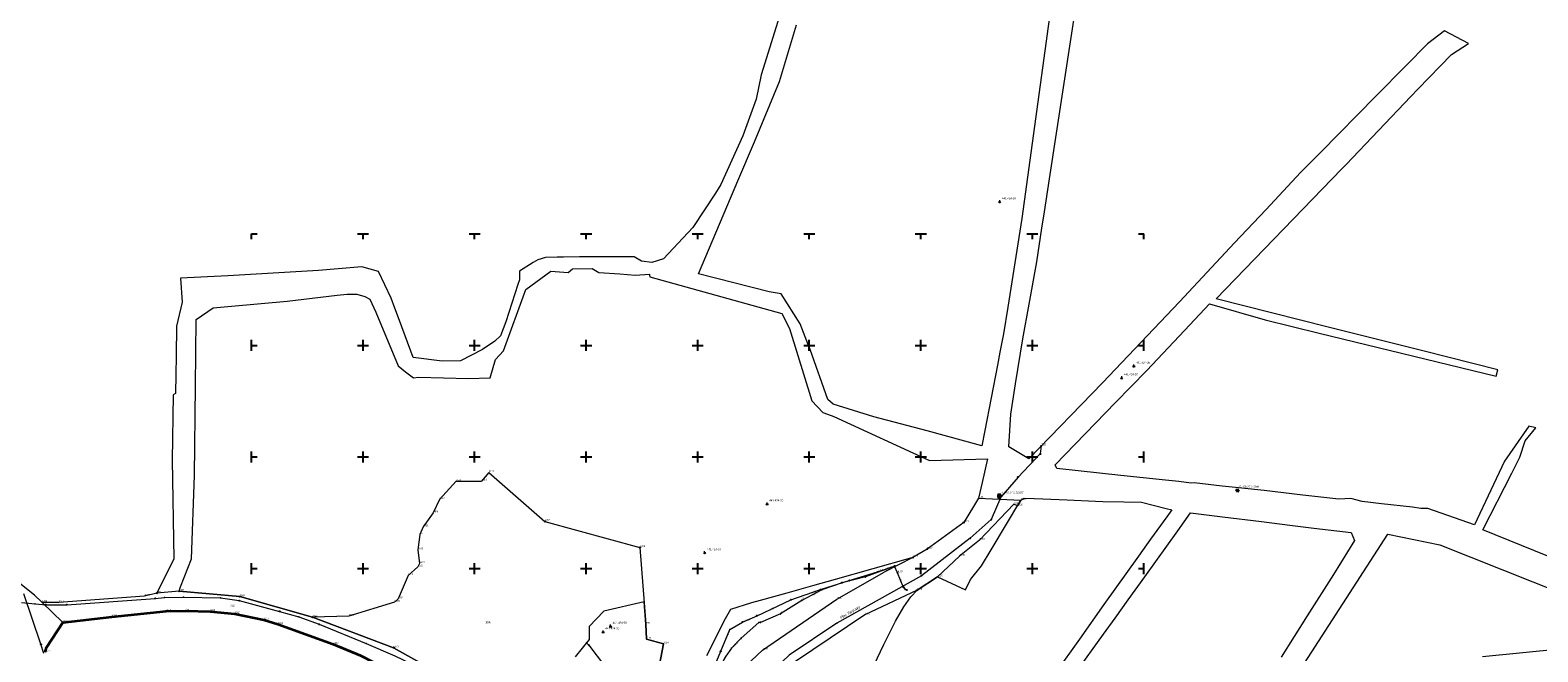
# Model space of a CAD drawing. Header units: metres. Extents: x 5551907 to 5556416, y 5709283 to 5712755.
# Tile 96 of 100: x 5554301 to 5554977, y 5710813 to 5711091. Entities that reach past the tile are written whole.
import ezdxf
from ezdxf.enums import TextEntityAlignment as Align

# ---------------------------------------------------------------- set-up
doc = ezdxf.new("R2010")
doc.units = ezdxf.units.M
doc.linetypes.add('219-500', pattern=[0])
doc.layers.get('0').update_dxf_attribs({"color": 2, "lineweight": 5})
doc.styles.get("Standard").update_dxf_attribs({"font": 'Working1250', "width": 0.75})
doc.linetypes.add('902-500', pattern='A,3.75,0,[1,ksztalty.shx,S=0.5,R=0,X=0,Y=0],3.75', length=7.5)

# ---------------------------------------------------------------- blocks, each defined once
blk = doc.blocks.new('203')
at = {"linetype": 'Continuous', "lineweight": 0}
h = blk.add_hatch(color=0, dxfattribs=at)
edge = h.paths.add_edge_path()
edge.add_arc((0, 0), 0.045, 0, 360)
blk = doc.blocks.new('202')
at = {"color": 0, "linetype": 'Continuous', "lineweight": 0}
blk.add_circle((0, 0), 0.25, dxfattribs=at)
blk = doc.blocks.new('PW01')
at = {"linetype": 'Continuous', "lineweight": 13}
h = blk.add_hatch(color=0, dxfattribs=at)
edge = h.paths.add_edge_path()
edge.add_arc((0, 0), 0.045, 0, 360)
blk = doc.blocks.new('PIKIETAW1891')
at = {"color": 0}
blk.add_circle((0, 0), 0.045, dxfattribs=at)
blk = doc.blocks.new('OSSP')
at = {"color": 0}
for p, q in [((-0.626, 0.625), (-0.626, -0.625)), ((-0.626, 0.625), (-0.626, -0.625)), ((0.624, 0.625), (-0.626, 0.625)), ((0.624, 0.625), (-0.626, 0.625)), ((0.3, 0), (-0.3, 0)), ((0.3, 0), (-0.3, 0)), ((0, -0.3), (0, 0.3)), ((0, -0.3), (0, 0.3)), ((0.624, -0.625), (0.624, 0.625)), ((0.624, -0.625), (0.624, 0.625)), ((-0.626, -0.625), (0.624, -0.625)), ((-0.626, -0.625), (0.624, -0.625))]:
    blk.add_line(p, q, dxfattribs=at)
blk = doc.blocks.new('131')
at = {"color": 0, "linetype": 'Continuous', "lineweight": 13}
blk.add_line((0, 0.375), (0, 0.875), dxfattribs=at)
blk.add_circle((0, 0), 0.375, dxfattribs=at)
blk = doc.blocks.new('OSSH')
at = {"color": 0}
for p, q in [((0, -0.721), (-0.624, 0.362)), ((0.626, 0.362), (-0.624, 0.362)), ((-0.25, 0), (0.25, 0)), ((0.626, 0.362), (0, -0.721)), ((0, -0.25), (0, 0.25))]:
    blk.add_line(p, q, dxfattribs=at)
blk = doc.blocks.new('RAMKA500K')
at = {"color": 0}
for p, q in [((0, 247.5), (0, 250)), ((0, 250), (2.5, 250)), ((47.5, 250), (52.5, 250)), ((50, 247.5), (50, 250)), ((97.5, 250), (102.5, 250)), ((100, 247.5), (100, 250)), ((147.5, 250), (152.5, 250)), ((150, 247.5), (150, 250)), ((197.5, 250), (202.5, 250)), ((200, 247.5), (200, 250)), ((247.5, 250), (252.5, 250)), ((250, 247.5), (250, 250)), ((297.5, 250), (302.5, 250)), ((300, 247.5), (300, 250)), ((347.5, 250), (352.5, 250)), ((350, 247.5), (350, 250)), ((397.5, 250), (400, 250)), ((400, 247.5), (400, 250)), ((0, 197.5), (0, 202.5)), ((0, 200), (2.5, 200)), ((47.5, 200), (52.5, 200)), ((50, 197.5), (50, 202.5)), ((97.5, 200), (102.5, 200)), ((100, 197.5), (100, 202.5)), ((147.5, 200), (152.5, 200)), ((150, 197.5), (150, 202.5)), ((197.5, 200), (202.5, 200)), ((200, 197.5), (200, 202.5)), ((247.5, 200), (252.5, 200)), ((250, 197.5), (250, 202.5)), ((297.5, 200), (302.5, 200)), ((300, 197.5), (300, 202.5)), ((347.5, 200), (352.5, 200)), ((350, 197.5), (350, 202.5)), ((397.5, 200), (400, 200)), ((400, 197.5), (400, 202.5)), ((0, 147.5), (0, 152.5)), ((0, 150), (2.5, 150)), ((47.5, 150), (52.5, 150)), ((50, 147.5), (50, 152.5)), ((97.5, 150), (102.5, 150)), ((100, 147.5), (100, 152.5)), ((147.5, 150), (152.5, 150)), ((150, 147.5), (150, 152.5)), ((197.5, 150), (202.5, 150)), ((200, 147.5), (200, 152.5)), ((247.5, 150), (252.5, 150)), ((250, 147.5), (250, 152.5)), ((297.5, 150), (302.5, 150)), ((300, 147.5), (300, 152.5)), ((347.5, 150), (352.5, 150)), ((350, 147.5), (350, 152.5)), ((397.5, 150), (400, 150)), ((400, 147.5), (400, 152.5)), ((0, 97.5), (0, 102.5)), ((50, 97.5), (50, 102.5)), ((100, 97.5), (100, 102.5)), ((150, 97.5), (150, 102.5)), ((200, 97.5), (200, 102.5)), ((250, 97.5), (250, 102.5)), ((300, 97.5), (300, 102.5)), ((350, 97.5), (350, 102.5)), ((400, 97.5), (400, 102.5)), ((0, 100), (2.5, 100)), ((47.5, 100), (52.5, 100)), ((97.5, 100), (102.5, 100)), ((147.5, 100), (152.5, 100)), ((197.5, 100), (202.5, 100)), ((247.5, 100), (252.5, 100)), ((297.5, 100), (302.5, 100)), ((347.5, 100), (352.5, 100)), ((397.5, 100), (400, 100)), ((0, 47.5), (0, 52.5)), ((0, 50), (2.5, 50)), ((47.5, 50), (52.5, 50)), ((50, 47.5), (50, 52.5)), ((97.5, 50), (102.5, 50)), ((100, 47.5), (100, 52.5)), ((147.5, 50), (152.5, 50)), ((150, 47.5), (150, 52.5)), ((197.5, 50), (202.5, 50)), ((200, 47.5), (200, 52.5)), ((247.5, 50), (252.5, 50)), ((250, 47.5), (250, 52.5)), ((297.5, 50), (302.5, 50)), ((300, 47.5), (300, 52.5)), ((347.5, 50), (352.5, 50)), ((350, 47.5), (350, 52.5)), ((397.5, 50), (400, 50)), ((400, 47.5), (400, 52.5)), ((0, 0), (0, 2.5)), ((0, 0), (2.5, 0)), ((47.5, 0), (52.5, 0)), ((50, 0), (50, 2.5)), ((97.5, 0), (102.5, 0)), ((100, 0), (100, 2.5)), ((147.5, 0), (152.5, 0)), ((150, 0), (150, 2.5)), ((197.5, 0), (202.5, 0)), ((200, 0), (200, 2.5)), ((247.5, 0), (252.5, 0)), ((250, 0), (250, 2.5)), ((297.5, 0), (302.5, 0)), ((300, 0), (300, 2.5)), ((347.5, 0), (352.5, 0)), ((350, 0), (350, 2.5)), ((397.5, 0), (400, 0)), ((400, 0), (400, 2.5))]:
    blk.add_line(p, q, dxfattribs=at)

msp = doc.modelspace()

# ---------------------------------------------------------------- linework, layer by layer
at = {"layer": '217-kontur klasyfikacyjny', "color": 3, "linetype": 'CONTINUOUS', "lineweight": 18, "flags": 128}
for points in [[(5554576.02, 5710835.12), (5554557.89, 5710830.95)], [(5554576.81, 5710825.11), (5554576.02, 5710835.12)], [(5554557.89, 5710830.95), (5554551.36, 5710824.11)], [(5554551.36, 5710824.11), (5554551.29, 5710818.31)], [(5554576.99, 5710818.34), (5554576.81, 5710825.11)], [(5554551.29, 5710818.31), (5554545.08, 5710810.47)], [(5554584.6, 5710816.32), (5554576.99, 5710818.34)], [(5554581.05, 5710797.53), (5554584.6, 5710816.32)]]:
    msp.add_lwpolyline(points, dxfattribs=at)
at = {"layer": '218-kontur użytku gruntowego', "color": 3, "linetype": 'CONTINUOUS', "lineweight": 18, "flags": 128}
for points in [[(5554640.68, 5711110.54), (5554630.81, 5711078.75)], [(5554757.68, 5711024.65), (5554770.81, 5711110.44)], [(5554758.09, 5711100.39), (5554745.3, 5711006.81)], [(5554639.81, 5711078.64), (5554644.21, 5711093.6)], [(5554927.09, 5711085.06), (5554917.41, 5711075.24)], [(5554934.68, 5711090.82), (5554927.09, 5711085.06)], [(5554945.52, 5711085.21), (5554934.68, 5711090.82)], [(5554937.86, 5711080.35), (5554945.52, 5711085.21)], [(5554630.81, 5711078.75), (5554628.48, 5711071.25)], [(5554636.71, 5711068.13), (5554639.81, 5711078.64)], [(5554922.79, 5711064.76), (5554937.86, 5711080.35)], [(5554628.48, 5711071.25), (5554626.13, 5711060.33)], [(5554917.41, 5711075.24), (5554904.06, 5711061.7)], [(5554625.51, 5711041.15), (5554636.71, 5711068.13)], [(5554919.69, 5711061.51), (5554922.79, 5711064.76)], [(5554626.13, 5711060.33), (5554620.17, 5711043.91)], [(5554904.06, 5711061.7), (5554879.14, 5711036.42)], [(5554890.63, 5711031.03), (5554919.69, 5711061.51)], [(5554620.17, 5711043.91), (5554610.38, 5711022.08)], [(5554617.92, 5711023.72), (5554625.51, 5711041.15)], [(5554875.58, 5711032.79), (5554872.63, 5711029.81)], [(5554879.14, 5711036.42), (5554875.58, 5711032.79)], [(5554888.61, 5711028.93), (5554890.63, 5711031.03)], [(5554600.3, 5710982), (5554617.92, 5711023.72)], [(5554755.39, 5711009.74), (5554757.68, 5711024.65)], [(5554832.36, 5710970.83), (5554888.61, 5711028.93)], [(5554870.37, 5711027.51), (5554854.57, 5711010.74)], [(5554872.63, 5711029.81), (5554870.37, 5711027.51)], [(5554608.02, 5711018.1), (5554597.78, 5711002.75)], [(5554610.38, 5711022.08), (5554608.02, 5711018.1)], [(5554854.57, 5711010.74), (5554840.57, 5710995.89)], [(5554745.3, 5711006.81), (5554738.97, 5710967.06)], [(5554754.22, 5711002.45), (5554755.39, 5711009.74)], [(5554597.78, 5711002.75), (5554584.71, 5710988.76)], [(5554751.99, 5710987.47), (5554754.22, 5711002.45)], [(5554546.95, 5710989.7), (5554539.85, 5710989.56)], [(5554571.49, 5710989.65), (5554546.95, 5710989.7)], [(5554840.57, 5710995.89), (5554815.91, 5710969.5)], [(5554430.08, 5710983.49), (5554389.47, 5710981.19)], [(5554449.53, 5710985.22), (5554430.08, 5710983.49)], [(5554456.94, 5710983.14), (5554449.53, 5710985.22)], [(5554462.63, 5710971.09), (5554456.94, 5710983.14)], [(5554520.06, 5710983.26), (5554520.05, 5710979.31)], [(5554526.3, 5710987.08), (5554520.06, 5710983.26)], [(5554522.96, 5710975), (5554534.18, 5710983.25)], [(5554528.34, 5710988.34), (5554526.3, 5710987.08)], [(5554531.75, 5710989.34), (5554528.34, 5710988.34)], [(5554536.96, 5710989.49), (5554531.75, 5710989.34)], [(5554534.18, 5710983.25), (5554542, 5710982.67)], [(5554539.85, 5710989.56), (5554536.96, 5710989.49)], [(5554542, 5710982.67), (5554543.81, 5710984.28)], [(5554543.81, 5710984.28), (5554552.65, 5710984.42)], [(5554552.65, 5710984.42), (5554555.73, 5710982.61)], [(5554574.76, 5710987.74), (5554571.49, 5710989.65)], [(5554579.45, 5710987.08), (5554574.76, 5710987.74)], [(5554584.71, 5710988.76), (5554579.45, 5710987.08)], [(5554748.6, 5710968.48), (5554751.99, 5710987.47)], [(5554389.47, 5710981.19), (5554368.14, 5710980.17)], [(5554368.14, 5710980.17), (5554368.93, 5710969.32)], [(5554519.38, 5710977.3), (5554513.98, 5710960.47)], [(5554520.05, 5710979.31), (5554519.38, 5710977.3)], [(5554555.73, 5710982.61), (5554565.14, 5710982.05)], [(5554565.14, 5710982.05), (5554572.01, 5710981.4)], [(5554572.01, 5710981.4), (5554578.36, 5710981.85)], [(5554578.36, 5710981.85), (5554578.43, 5710981.44)], [(5554578.43, 5710981.44), (5554578.55, 5710980.76)], [(5554578.55, 5710980.76), (5554637.71, 5710964.32)], [(5554632.01, 5710974.01), (5554600.3, 5710982)], [(5554391.1, 5710967.52), (5554415.99, 5710969.86)], [(5554415.99, 5710969.86), (5554438.47, 5710972.56)], [(5554438.47, 5710972.56), (5554442.88, 5710972.97)], [(5554442.88, 5710972.97), (5554447.15, 5710972.91)], [(5554447.15, 5710972.91), (5554450.78, 5710971.91)], [(5554450.78, 5710971.91), (5554453.06, 5710970.7)], [(5554453.06, 5710970.7), (5554455.76, 5710964.9)], [(5554464.27, 5710966.67), (5554462.63, 5710971.09)], [(5554512.99, 5710947.52), (5554522.96, 5710975)], [(5554637.42, 5710973.09), (5554632.01, 5710974.01)], [(5554645.99, 5710959.7), (5554637.42, 5710973.09)], [(5554815.91, 5710969.5), (5554781.43, 5710933.29)], [(5554882.55, 5710958.19), (5554832.36, 5710970.83)], [(5554368.93, 5710969.32), (5554366.38, 5710958.66)], [(5554375.26, 5710961.53), (5554382.88, 5710966.74)], [(5554382.88, 5710966.74), (5554391.1, 5710967.52)], [(5554455.76, 5710964.9), (5554465.67, 5710940.79)], [(5554466.31, 5710961.09), (5554464.27, 5710966.67)], [(5554637.71, 5710964.32), (5554641.12, 5710957.62)], [(5554738.97, 5710967.06), (5554737.04, 5710955.2)], [(5554745.67, 5710953), (5554748.6, 5710968.48)], [(5554820.52, 5710959.16), (5554829.38, 5710968.58)], [(5554829.38, 5710968.58), (5554854.31, 5710961.41)], [(5554366.38, 5710958.66), (5554366.22, 5710945.34)], [(5554374.93, 5710931.77), (5554375.26, 5710961.53)], [(5554472.43, 5710944.53), (5554466.31, 5710961.09)], [(5554513.98, 5710960.47), (5554511.63, 5710954.33)], [(5554641.12, 5710957.62), (5554651.09, 5710925.16)], [(5554649.67, 5710949.92), (5554645.99, 5710959.7)], [(5554801.36, 5710938.76), (5554820.52, 5710959.16)], [(5554854.31, 5710961.41), (5554878.5, 5710955.5)], [(5554924.94, 5710947.51), (5554882.55, 5710958.19)], [(5554509.03, 5710951.92), (5554503.54, 5710948.09)], [(5554511.63, 5710954.33), (5554509.03, 5710951.92)], [(5554650.35, 5710948.09), (5554649.67, 5710949.92)], [(5554737.04, 5710955.2), (5554735.45, 5710946.95)], [(5554742.46, 5710932.84), (5554745.67, 5710953)], [(5554878.5, 5710955.5), (5554957.81, 5710936.14)], [(5554366.22, 5710945.34), (5554366.06, 5710936.97)], [(5554485.5, 5710942.9), (5554472.43, 5710944.53)], [(5554493.75, 5710943.09), (5554485.5, 5710942.9)], [(5554503.54, 5710948.09), (5554493.75, 5710943.09)], [(5554507.05, 5710935.52), (5554509.37, 5710943.69)], [(5554509.37, 5710943.69), (5554512.99, 5710947.52)], [(5554658.3, 5710925.74), (5554650.35, 5710948.09)], [(5554735.45, 5710946.95), (5554734.32, 5710941.14)], [(5554958.55, 5710939.04), (5554924.94, 5710947.51)], [(5554366.06, 5710936.97), (5554365.91, 5710928.4)], [(5554465.67, 5710940.79), (5554469.1, 5710938.14)], [(5554469.1, 5710938.14), (5554472.54, 5710935.48)], [(5554472.54, 5710935.48), (5554474.91, 5710935.83)], [(5554474.91, 5710935.83), (5554497.22, 5710935.22)], [(5554734.32, 5710941.14), (5554728.66, 5710911.81)], [(5554787.2, 5710924.41), (5554801.36, 5710938.76)], [(5554957.81, 5710936.14), (5554958.55, 5710939.04)], [(5554374.47, 5710891.77), (5554374.93, 5710931.77)], [(5554497.22, 5710935.22), (5554507.05, 5710935.52)], [(5554740.28, 5710919.18), (5554742.46, 5710932.84)], [(5554781.43, 5710933.29), (5554748.38, 5710899.22)], [(5554364.93, 5710927.86), (5554364.51, 5710898.63)], [(5554365.91, 5710928.4), (5554364.93, 5710927.86)], [(5554651.09, 5710925.16), (5554656.08, 5710919.92)], [(5554660.71, 5710923.7), (5554658.3, 5710925.74)], [(5554678.89, 5710918.01), (5554660.71, 5710923.7)], [(5554760.22, 5710896.46), (5554787.2, 5710924.41)], [(5554656.08, 5710919.92), (5554658.14, 5710919.16)], [(5554658.14, 5710919.16), (5554660.95, 5710918.11)], [(5554660.95, 5710918.11), (5554703.91, 5710898.4)], [(5554702.77, 5710911.77), (5554678.89, 5710918.01)], [(5554739.49, 5710904.54), (5554740.28, 5710919.18)], [(5554727.36, 5710905.06), (5554702.77, 5710911.77)], [(5554728.66, 5710911.81), (5554727.36, 5710905.06)], [(5554972.51, 5710913.88), (5554961.63, 5710898.07)], [(5554970.87, 5710907.24), (5554975.67, 5710913.13)], [(5554975.67, 5710913.13), (5554972.51, 5710913.88)], [(5554748.38, 5710899.22), (5554739.49, 5710904.54)], [(5554968.44, 5710899.98), (5554970.87, 5710907.24)], [(5554364.51, 5710898.63), (5554365.16, 5710854.36)], [(5554703.91, 5710898.4), (5554729.94, 5710899.11)], [(5554729.94, 5710899.11), (5554727.45, 5710888.6)], [(5554760.9, 5710894.9), (5554760.22, 5710896.46)], [(5554961.63, 5710898.07), (5554955.48, 5710885.15)], [(5554964.89, 5710892.81), (5554968.44, 5710899.98)], [(5554373.07, 5710854.42), (5554374.47, 5710891.77)], [(5554727.45, 5710888.6), (5554725.79, 5710881.6)], [(5554789.64, 5710891.74), (5554760.9, 5710894.9)], [(5554809.67, 5710889.58), (5554789.64, 5710891.74)], [(5554815.58, 5710888.95), (5554809.67, 5710889.58)], [(5554821.1, 5710888.22), (5554815.58, 5710888.95)], [(5554822.54, 5710888.42), (5554821.1, 5710888.22)], [(5554835.09, 5710886.98), (5554822.54, 5710888.42)], [(5554951.92, 5710867.39), (5554964.89, 5710892.81)], [(5554725.79, 5710881.6), (5554719.21, 5710870.64)], [(5554839.6, 5710886.49), (5554835.09, 5710886.98)], [(5554853.9, 5710884.95), (5554839.6, 5710886.49)], [(5554871.18, 5710882.96), (5554853.9, 5710884.95)], [(5554887.34, 5710881.08), (5554871.18, 5710882.96)], [(5554955.48, 5710885.15), (5554948.09, 5710869.6)], [(5554731.48, 5710858.4), (5554744.86, 5710880.67)], [(5554744.86, 5710880.67), (5554746.35, 5710881.5)], [(5554746.35, 5710881.5), (5554750.75, 5710881.34)], [(5554750.75, 5710881.34), (5554754.71, 5710881.2)], [(5554754.71, 5710881.2), (5554765.56, 5710880.74)], [(5554765.56, 5710880.74), (5554778.25, 5710880.19)], [(5554778.25, 5710880.19), (5554781.62, 5710880.12)], [(5554781.62, 5710880.12), (5554790.99, 5710879.9)], [(5554790.99, 5710879.9), (5554798.96, 5710879.71)], [(5554798.96, 5710879.71), (5554809.91, 5710876.99)], [(5554809.91, 5710876.99), (5554812.57, 5710876.33)], [(5554812.57, 5710876.33), (5554810.25, 5710873.15)], [(5554815.24, 5710866.93), (5554820.84, 5710874.93)], [(5554820.84, 5710874.93), (5554835.27, 5710873.18)], [(5554892.69, 5710881.46), (5554887.34, 5710881.08)], [(5554897.74, 5710879.99), (5554892.69, 5710881.46)], [(5554906.53, 5710878.99), (5554897.74, 5710879.99)], [(5554920.34, 5710877.53), (5554906.53, 5710878.99)], [(5554924.07, 5710876.86), (5554920.34, 5710877.53)], [(5554927.31, 5710876.86), (5554924.07, 5710876.86)], [(5554933.17, 5710874.81), (5554927.31, 5710876.86)], [(5554948.09, 5710869.6), (5554933.17, 5710874.81)], [(5554719.21, 5710870.64), (5554702.85, 5710858.76)], [(5554810.25, 5710873.15), (5554803, 5710863.18)], [(5554835.27, 5710873.18), (5554852.69, 5710871.13)], [(5554852.69, 5710871.13), (5554865.41, 5710869.48)], [(5554865.41, 5710869.48), (5554876.08, 5710868.09)], [(5554876.08, 5710868.09), (5554892.92, 5710866.2)], [(5554803, 5710863.18), (5554797.57, 5710855.51)], [(5554800.4, 5710846.39), (5554815.24, 5710866.93)], [(5554869.04, 5710803.05), (5554909.32, 5710865.43)], [(5554894.39, 5710862.61), (5554884.92, 5710847.42)], [(5554892.92, 5710866.2), (5554894.39, 5710862.61)], [(5554909.32, 5710865.43), (5554932.66, 5710860.72)], [(5554986.62, 5710853.28), (5554951.92, 5710867.39)], [(5554695.42, 5710854.67), (5554661.54, 5710845.09)], [(5554696.44, 5710854.95), (5554695.42, 5710854.67)], [(5554702.85, 5710858.76), (5554696.44, 5710854.95)], [(5554727.18, 5710851.24), (5554731.48, 5710858.4)], [(5554797.57, 5710855.51), (5554782.06, 5710833.92)], [(5554932.66, 5710860.72), (5554988.19, 5710838.51)], [(5554365.16, 5710854.36), (5554357.62, 5710838.98)], [(5554368.24, 5710841.79), (5554373.07, 5710854.42)], [(5554722.33, 5710845.17), (5554727.18, 5710851.24)], [(5554302.71, 5710838.1), (5554295.41, 5710844)], [(5554367.57, 5710839.87), (5554368.24, 5710841.79)], [(5554651.47, 5710842.25), (5554639.99, 5710839.04)], [(5554661.54, 5710845.09), (5554651.47, 5710842.25)], [(5554698.3, 5710840.31), (5554707.42, 5710846.34)], [(5554707.42, 5710846.34), (5554720.08, 5710840.51)], [(5554720.08, 5710840.51), (5554722.33, 5710845.17)], [(5554792.96, 5710835.96), (5554800.4, 5710846.39)], [(5554884.92, 5710847.42), (5554873.1, 5710828.84)], [(5554306.02, 5710835.02), (5554302.71, 5710838.1)], [(5554313.68, 5710834.78), (5554306.02, 5710835.02)], [(5554352.07, 5710837.64), (5554313.68, 5710834.78)], [(5554357.62, 5710838.98), (5554352.07, 5710837.64)], [(5554394.81, 5710837.44), (5554367.57, 5710839.87)], [(5554427.34, 5710828.27), (5554394.81, 5710837.44)], [(5554576.02, 5710835.12), (5554557.89, 5710830.95)], [(5554576.81, 5710825.11), (5554576.02, 5710835.12)], [(5554624.13, 5710834.62), (5554614.68, 5710831.73)], [(5554627.97, 5710835.69), (5554624.13, 5710834.62)], [(5554639.99, 5710839.04), (5554627.97, 5710835.69)], [(5554692.44, 5710832.89), (5554695.47, 5710837.3)], [(5554695.47, 5710837.3), (5554698.3, 5710840.31)], [(5554787.12, 5710827.84), (5554792.96, 5710835.96)], [(5554315.38, 5710825.82), (5554333.21, 5710827.92)], [(5554333.21, 5710827.92), (5554337.45, 5710828.42)], [(5554337.45, 5710828.42), (5554361.71, 5710830.99)], [(5554361.71, 5710830.99), (5554370.53, 5710831.14)], [(5554370.53, 5710831.14), (5554381.41, 5710830.77)], [(5554381.41, 5710830.77), (5554392.5, 5710829.73)], [(5554392.5, 5710829.73), (5554405.48, 5710827.07)], [(5554463.72, 5710814.57), (5554427.34, 5710828.27)], [(5554557.89, 5710830.95), (5554551.36, 5710824.11)], [(5554614.68, 5710831.73), (5554612.37, 5710827.46)], [(5554688.66, 5710826.5), (5554692.44, 5710832.89)], [(5554782.06, 5710833.92), (5554771.1, 5710818.46)], [(5554781.93, 5710820.64), (5554787.12, 5710827.84)], [(5554873.1, 5710828.84), (5554861.51, 5710810.29)], [(5554308.17, 5710814.74), (5554315.38, 5710825.82)], [(5554405.48, 5710827.07), (5554411.81, 5710825.17)], [(5554411.81, 5710825.17), (5554436.65, 5710816.2)], [(5554551.36, 5710824.11), (5554551.29, 5710818.31)], [(5554576.99, 5710818.34), (5554576.81, 5710825.11)], [(5554612.37, 5710827.46), (5554603.88, 5710810.87)], [(5554683.4, 5710815.96), (5554688.66, 5710826.5)], [(5554307.54, 5710812.59), (5554308.17, 5710814.74)], [(5554436.65, 5710816.2), (5554448.82, 5710811.08)], [(5554496.34, 5710796.37), (5554463.72, 5710814.57)], [(5554551.29, 5710818.31), (5554545.08, 5710810.47)], [(5554584.6, 5710816.32), (5554576.99, 5710818.34)], [(5554581.05, 5710797.53), (5554584.6, 5710816.32)], [(5554679.02, 5710806.88), (5554683.4, 5710815.96)], [(5554771.1, 5710818.46), (5554760.27, 5710803.16)], [(5554769.25, 5710803.04), (5554781.93, 5710820.64)], [(5554986.44, 5710813.89), (5554951.75, 5710810.5)]]:
    msp.add_lwpolyline(points, dxfattribs=at)
at = {"layer": '219-działka ewidencyjna', "color": 7, "linetype": '219-500', "lineweight": 18, "flags": 128}
for points in [[(5554491.71, 5710889.22), (5554484.22, 5710880.93)], [(5554491.71, 5710889.22), (5554503.15, 5710889.24)], [(5554506.41, 5710893.04), (5554503.15, 5710889.24)], [(5554506.41, 5710893.04), (5554531.54, 5710871.09)], [(5554725.79, 5710881.6), (5554719.21, 5710870.64)], [(5554725.79, 5710881.6), (5554744.86, 5710880.67)], [(5554481.38, 5710874.93), (5554477, 5710868.78)], [(5554484.22, 5710880.93), (5554481.38, 5710874.93)], [(5554741.7, 5710878.92), (5554726.24, 5710862.73)], [(5554743.33, 5710878.12), (5554741.7, 5710878.92)], [(5554744.86, 5710880.67), (5554743.33, 5710878.12)], [(5554477, 5710868.78), (5554475.42, 5710865.31)], [(5554531.54, 5710871.09), (5554574.12, 5710859.47)], [(5554719.21, 5710870.64), (5554702.85, 5710858.76)], [(5554475.42, 5710865.31), (5554474.62, 5710858.4)], [(5554726.24, 5710862.73), (5554717.39, 5710855.56)], [(5554474.62, 5710858.4), (5554475.33, 5710852.24)], [(5554574.12, 5710859.47), (5554576.81, 5710825.11)], [(5554696.44, 5710854.95), (5554683.54, 5710848.34)], [(5554702.85, 5710858.76), (5554696.44, 5710854.95)], [(5554707.42, 5710846.34), (5554717.39, 5710855.56)], [(5554474.54, 5710850.87), (5554470.2, 5710846.91)], [(5554475.33, 5710852.24), (5554474.54, 5710850.87)], [(5554662.31, 5710836.32), (5554683.54, 5710848.34)], [(5554470.2, 5710846.91), (5554465.77, 5710836.44)], [(5554707.42, 5710846.34), (5554698.3, 5710840.31)], [(5554306.02, 5710835.02), (5554315.38, 5710825.82)], [(5554306.02, 5710835.02), (5554313.68, 5710834.78)], [(5554352.07, 5710837.64), (5554313.68, 5710834.78)], [(5554357.62, 5710838.98), (5554352.07, 5710837.64)], [(5554367.57, 5710839.87), (5554357.62, 5710838.98)], [(5554367.57, 5710839.87), (5554394.81, 5710837.44)], [(5554394.81, 5710837.44), (5554427.34, 5710828.27)], [(5554464.17, 5710834.99), (5554443.68, 5710828.65)], [(5554465.77, 5710836.44), (5554464.17, 5710834.99)], [(5554629.07, 5710813.54), (5554662.31, 5710836.32)], [(5554698.3, 5710840.31), (5554674.87, 5710829.35)], [(5554337.45, 5710828.42), (5554315.38, 5710825.82)], [(5554361.71, 5710830.99), (5554337.45, 5710828.42)], [(5554361.71, 5710830.99), (5554370.53, 5710831.14)], [(5554370.53, 5710831.14), (5554381.41, 5710830.77)], [(5554381.41, 5710830.77), (5554392.5, 5710829.73)], [(5554392.5, 5710829.73), (5554405.48, 5710827.07)], [(5554443.68, 5710828.65), (5554427.34, 5710828.27)], [(5554427.34, 5710828.27), (5554463.72, 5710814.57)], [(5554674.87, 5710829.35), (5554643.87, 5710808.34)], [(5554405.48, 5710827.07), (5554411.81, 5710825.17)], [(5554411.81, 5710825.17), (5554436.65, 5710816.2)], [(5554576.81, 5710825.11), (5554576.99, 5710818.34)], [(5554436.65, 5710816.2), (5554448.82, 5710811.08)], [(5554463.72, 5710814.57), (5554496.34, 5710796.37)], [(5554576.99, 5710818.34), (5554584.6, 5710816.32)], [(5554584.6, 5710816.32), (5554581.05, 5710797.53)], [(5554611.51, 5710797.04), (5554629.07, 5710813.54)]]:
    msp.add_lwpolyline(points, dxfattribs=at)
at = {"layer": 'ogrodzenie trwałe', "color": 7, "linetype": '902-500', "lineweight": 35, "flags": 128}
msp.add_lwpolyline([(5554307.54, 5710812.59), (5554308.17, 5710814.74), (5554315.38, 5710825.82), (5554337.45, 5710828.42), (5554361.71, 5710830.99), (5554370.53, 5710831.14), (5554381.41, 5710830.77), (5554392.5, 5710829.73), (5554405.48, 5710827.07), (5554411.81, 5710825.17), (5554436.65, 5710816.2), (5554448.82, 5710811.08), (5554454.74, 5710808.1), (5554458.58, 5710806.16), (5554486.4, 5710792.12), (5554492.11, 5710788.8), (5554504.99, 5710780.4), (5554510.54, 5710776.73), (5554513.75, 5710772.89), (5554516.7, 5710768.12), (5554526.56, 5710751.78)], dxfattribs=at)
at = {"layer": 'przewód gazowy', "color": 40, "linetype": 'CONTINUOUS', "lineweight": 18, "flags": 128}
for points in [[(5554693.69, 5710840.4), (5554693.07, 5710840.68), (5554692.3, 5710841.59), (5554689.54, 5710848.08), (5554688.25, 5710851.17), (5554675.15, 5710846.3), (5554664.7, 5710843.7), (5554655.61, 5710840.52), (5554646.69, 5710835.77), (5554637.07, 5710829.77), (5554628.16, 5710825.91), (5554627.41, 5710825.86), (5554619.51, 5710818.87), (5554615.12, 5710814.39), (5554612.57, 5710810.84), (5554611.64, 5710809.23), (5554609.79, 5710804.87), (5554607.33, 5710798.36), (5554599.72, 5710781.99), (5554593.32, 5710766.26), (5554593.2, 5710765.44), (5554582.94, 5710747.6), (5554582.53, 5710746.9), (5554580.08, 5710742.63)], [(5554306.97, 5710812), (5554305.64, 5710816.09), (5554297.93, 5710838.7)]]:
    msp.add_lwpolyline(points, dxfattribs=at)
at = {"layer": 'przewód kanalizacyjny', "color": 34, "linetype": 'CONTINUOUS', "lineweight": 18, "flags": 128}
msp.add_lwpolyline([(5554550.16, 5710816.74), (5554551.23, 5710815.75), (5554558.7, 5710805.83), (5554565.03, 5710790.79), (5554569.97, 5710775.81), (5554571.25, 5710771.67), (5554574.29, 5710754.32)], dxfattribs=at)
at = {"layer": 'przewód telekomunikacyjny podziemny', "color": 30, "linetype": 'CONTINUOUS', "lineweight": 18, "flags": 128}
for points in [[(5554753.92, 5710904.95), (5554753.54, 5710901.37), (5554743.57, 5710891.01), (5554735.83, 5710881.98), (5554731.6, 5710872), (5554722.18, 5710863.67), (5554700.26, 5710846.81), (5554662.35, 5710825.56), (5554640.94, 5710811.21), (5554607.93, 5710779.86), (5554594.79, 5710763.74), (5554586.35, 5710752.68), (5554579.43, 5710738.95), (5554575.97, 5710728.64), (5554572.06, 5710709.02), (5554571.43, 5710706.16), (5554571.35, 5710694.58), (5554572.31, 5710691.69), (5554574.4, 5710692.69), (5554574.1, 5710694.64), (5554571.48, 5710700.1)], [(5554296.92, 5710834.75), (5554307.75, 5710833.84), (5554317.21, 5710833.83), (5554356.9, 5710836.65), (5554361, 5710837.04), (5554369.52, 5710837.23), (5554386.11, 5710836.9), (5554394.5, 5710835.65), (5554412.61, 5710830.86), (5554421.2, 5710828.39), (5554430.33, 5710825.06), (5554451.4, 5710816.48), (5554464.2, 5710811), (5554481.18, 5710802.85), (5554496.83, 5710794.44), (5554506.51, 5710787.97), (5554515.88, 5710781.61), (5554520.23, 5710777.65), (5554530.54, 5710765.02), (5554534.16, 5710759.48), (5554549.27, 5710736.72), (5554562.12, 5710717.62), (5554571.48, 5710700.1)]]:
    msp.add_lwpolyline(points, dxfattribs=at)
at = {"layer": 'przewód wodociągowy', "color": 5, "linetype": 'CONTINUOUS', "lineweight": 18, "flags": 128}
msp.add_lwpolyline([(5554548.12, 5710800.75), (5554565.92, 5710773.65), (5554580.91, 5710776.23), (5554594.37, 5710780.63), (5554595.35, 5710781.08), (5554595.91, 5710781.84), (5554601.48, 5710791.82), (5554610.31, 5710812.98), (5554610.32, 5710812.97), (5554614.39, 5710822.74), (5554620.02, 5710826.05), (5554626.59, 5710828.9), (5554626.59, 5710828.89), (5554641.8, 5710836.05), (5554655.05, 5710840.58), (5554667.94, 5710844.7), (5554680.59, 5710848.59), (5554682.8, 5710849.32), (5554685.39, 5710850.22)], dxfattribs=at)

# ---------------------------------------------------------------- block references
at = {"layer": '131-Punkt osnowy pomiarowej', "color": 7, "linetype": 'CONTINUOUS', "lineweight": 18}
for p in [(5554735.34, 5711014.16), (5554790.04, 5710935.29), (5554795.5, 5710940.56), (5554631.1, 5710878.8), (5554631.1, 5710878.8), (5554603.11, 5710856.97), (5554557.6, 5710821.47), (5554560.92, 5710824.05)]:
    msp.add_blockref('131', p, dxfattribs=at)
at = {"layer": '202-punkt graniczny', "color": 7, "linetype": 'CONTINUOUS', "lineweight": 18}
for p in [(5554531.54, 5710871.09), (5554719.21, 5710870.64), (5554574.12, 5710859.47), (5554696.44, 5710854.95), (5554702.85, 5710858.76), (5554357.62, 5710838.98), (5554367.57, 5710839.87), (5554394.81, 5710837.44), (5554698.3, 5710840.31), (5554427.34, 5710828.27), (5554463.72, 5710814.57)]:
    msp.add_blockref('202', p, dxfattribs=at)
at = {"layer": '203-punkt graniczny', "color": 7, "linetype": 'CONTINUOUS', "lineweight": 18}
for p in [(5554491.71, 5710889.22), (5554503.15, 5710889.24), (5554506.41, 5710893.04), (5554725.79, 5710881.6), (5554481.38, 5710874.93), (5554484.22, 5710880.93), (5554741.7, 5710878.92), (5554743.33, 5710878.12), (5554744.86, 5710880.67), (5554477, 5710868.78), (5554475.42, 5710865.31), (5554726.24, 5710862.73), (5554474.62, 5710858.4), (5554717.39, 5710855.56), (5554474.54, 5710850.87), (5554475.33, 5710852.24), (5554683.54, 5710848.34), (5554470.2, 5710846.91), (5554707.42, 5710846.34), (5554306.02, 5710835.02), (5554313.68, 5710834.78), (5554352.07, 5710837.64), (5554464.17, 5710834.99), (5554465.77, 5710836.44), (5554662.31, 5710836.32), (5554337.45, 5710828.42), (5554361.71, 5710830.99), (5554370.53, 5710831.14), (5554381.41, 5710830.77), (5554392.5, 5710829.73), (5554443.68, 5710828.65), (5554674.87, 5710829.35), (5554315.38, 5710825.82), (5554405.48, 5710827.07), (5554411.81, 5710825.17), (5554576.81, 5710825.11), (5554436.65, 5710816.2), (5554576.99, 5710818.34), (5554584.6, 5710816.32), (5554629.07, 5710813.54)]:
    msp.add_blockref('203', p, dxfattribs=at)
at = {"layer": 'Punkt roboczy BDOT GESUT K1', "color": 6, "linetype": 'CONTINUOUS', "lineweight": 18}
for p in [(5554753.92, 5710904.95), (5554753.54, 5710901.37), (5554743.57, 5710891.01), (5554735.83, 5710881.98), (5554731.6, 5710872), (5554722.18, 5710863.67), (5554680.59, 5710848.59), (5554682.8, 5710849.32), (5554685.39, 5710850.22), (5554688.25, 5710851.17), (5554688.25, 5710851.17), (5554689.54, 5710848.08), (5554664.7, 5710843.7), (5554667.94, 5710844.7), (5554675.15, 5710846.3), (5554692.3, 5710841.59), (5554700.26, 5710846.81), (5554356.9, 5710836.65), (5554361, 5710837.04), (5554369.52, 5710837.23), (5554386.11, 5710836.9), (5554394.5, 5710835.65), (5554641.8, 5710836.05), (5554646.69, 5710835.77), (5554655.05, 5710840.58), (5554655.05, 5710840.58), (5554655.61, 5710840.52), (5554693.07, 5710840.68), (5554693.69, 5710840.4), (5554307.75, 5710833.84), (5554317.21, 5710833.83), (5554337.45, 5710828.42), (5554361.71, 5710830.99), (5554370.53, 5710831.14), (5554381.41, 5710830.77), (5554392.5, 5710829.73), (5554412.61, 5710830.86), (5554421.2, 5710828.39), (5554626.59, 5710828.9), (5554626.59, 5710828.89), (5554637.07, 5710829.77), (5554315.38, 5710825.82), (5554405.48, 5710827.07), (5554411.81, 5710825.17), (5554430.33, 5710825.06), (5554614.39, 5710822.74), (5554614.39, 5710822.74), (5554620.02, 5710826.05), (5554620.02, 5710826.05), (5554627.41, 5710825.86), (5554628.16, 5710825.91), (5554662.35, 5710825.56), (5554305.64, 5710816.09), (5554308.17, 5710814.74), (5554436.65, 5710816.2), (5554451.4, 5710816.48), (5554550.16, 5710816.74), (5554551.23, 5710815.75), (5554615.12, 5710814.39), (5554615.12, 5710814.39), (5554619.51, 5710818.87), (5554610.31, 5710812.98), (5554610.32, 5710812.97)]:
    msp.add_blockref('PIKIETAW1891', p, dxfattribs=at)
at = {"layer": 'rzedna', "color": 40, "linetype": 'CONTINUOUS', "lineweight": 18}
for p in [(5554688.25, 5710851.17), (5554615.12, 5710814.39)]:
    msp.add_blockref('PW01', p, dxfattribs=at)
at = {"layer": 'rzedna', "color": 5, "linetype": 'CONTINUOUS', "lineweight": 18}
for p in [(5554655.05, 5710840.58), (5554614.39, 5710822.74), (5554620.02, 5710826.05)]:
    msp.add_blockref('PW01', p, dxfattribs=at)
at = {"layer": 'Szczegółowa osnowa geodezyjna pozioma', "color": 7, "linetype": 'CONTINUOUS', "lineweight": 18}
msp.add_blockref('OSSP', (5554735.171, 5710882.505), dxfattribs=at)
at = {"layer": 'Szczegółowa osnowa geodezyjna wysokościowa', "color": 7, "linetype": 'CONTINUOUS', "lineweight": 18}
msp.add_blockref('OSSH', (5554841.87, 5710884.92), dxfattribs=at)
at = {"layer": 'Wstawianie ramki sekcyjnej z opisem', "color": 7, "linetype": 'CONTINUOUS', "lineweight": 13}
msp.add_blockref('RAMKA500K', (5554400, 5710750), dxfattribs=at)
msp.add_blockref('RAMKA500K', (5554400, 5710750), dxfattribs=at)
msp.add_blockref('RAMKA500K', (5554400, 5710750), dxfattribs=at)
msp.add_blockref('RAMKA500K', (5554400, 5710750), dxfattribs=at)

# ---------------------------------------------------------------- texts
at = {"layer": '131-Punkt osnowy pomiarowej-Atr103', "color": 7, "width": 0.9}
for p in [(5554736.34, 5711015.16), (5554796.5, 5710941.56), (5554791.04, 5710936.29), (5554632.1, 5710879.8), (5554632.1, 5710879.8), (5554604.11, 5710857.97), (5554558.6, 5710822.47), (5554561.92, 5710825.05)]:
    msp.add_text('441.424-30', height=0.9, dxfattribs=at).set_placement(p, align=Align.BOTTOM_LEFT)
at = {"layer": '202-punkt graniczny-Atr103', "color": 7, "width": 0.9}
for s, p in [('2782', (5554531.54, 5710871.09)), ('2782', (5554531.54, 5710871.09)), ('1271', (5554719.21, 5710870.64)), ('1271', (5554719.21, 5710870.64)), ('6328', (5554574.12, 5710859.47)), ('6328', (5554574.12, 5710859.47)), ('1772', (5554696.44, 5710854.95)), ('1772', (5554696.44, 5710854.95)), ('6230', (5554702.85, 5710858.76)), ('6230', (5554702.85, 5710858.76)), ('3916', (5554698.3, 5710840.31)), ('3916', (5554698.3, 5710840.31)), ('186', (5554357.62, 5710838.98)), ('186', (5554357.62, 5710838.98)), ('1179', (5554367.57, 5710839.87)), ('1179', (5554367.57, 5710839.87)), ('3980', (5554394.81, 5710837.44)), ('3980', (5554394.81, 5710837.44)), ('2248', (5554427.34, 5710828.27)), ('2248', (5554427.34, 5710828.27)), ('6673', (5554463.72, 5710814.57)), ('6673', (5554463.72, 5710814.57))]:
    msp.add_text(s, height=0.75, dxfattribs=at).set_placement(p, align=Align.BOTTOM_LEFT)
at = {"layer": '203-punkt graniczny-Atr103', "color": 7, "width": 0.9}
for s, p in [('5172', (5554491.71, 5710889.22)), ('5172', (5554491.71, 5710889.22)), ('4610', (5554503.15, 5710889.24)), ('4610', (5554503.15, 5710889.24)), ('5171', (5554506.41, 5710893.04)), ('5171', (5554506.41, 5710893.04)), ('5532', (5554484.22, 5710880.93)), ('5532', (5554484.22, 5710880.93)), ('4161', (5554725.79, 5710881.6)), ('4161', (5554725.79, 5710881.6)), ('2250', (5554744.86, 5710880.67)), ('2250', (5554744.86, 5710880.67)), ('6459', (5554481.38, 5710874.93)), ('6459', (5554481.38, 5710874.93)), ('7603', (5554741.7, 5710878.92)), ('7603', (5554741.7, 5710878.92)), ('7602', (5554743.33, 5710878.12)), ('7602', (5554743.33, 5710878.12)), ('3821', (5554477, 5710868.78)), ('3821', (5554477, 5710868.78)), ('65', (5554475.42, 5710865.31)), ('65', (5554475.42, 5710865.31)), ('7604', (5554726.24, 5710862.73)), ('7604', (5554726.24, 5710862.73)), ('2183', (5554474.62, 5710858.4)), ('2183', (5554474.62, 5710858.4)), ('7605', (5554717.39, 5710855.56)), ('7605', (5554717.39, 5710855.56)), ('3816', (5554470.2, 5710846.91)), ('3816', (5554470.2, 5710846.91)), ('5528', (5554474.54, 5710850.87)), ('5528', (5554474.54, 5710850.87)), ('6329', (5554475.33, 5710852.24)), ('6329', (5554475.33, 5710852.24)), ('7601', (5554683.54, 5710848.34)), ('7601', (5554683.54, 5710848.34)), ('1330', (5554707.42, 5710846.34)), ('1330', (5554707.42, 5710846.34)), ('5064', (5554306.02, 5710835.02)), ('5064', (5554306.02, 5710835.02)), ('4041', (5554313.68, 5710834.78)), ('4041', (5554313.68, 5710834.78)), ('4481', (5554352.07, 5710837.64)), ('4481', (5554352.07, 5710837.64)), ('5281', (5554464.17, 5710834.99)), ('5281', (5554464.17, 5710834.99)), ('2384', (5554465.77, 5710836.44)), ('2384', (5554465.77, 5710836.44)), ('7600', (5554662.31, 5710836.32)), ('7600', (5554662.31, 5710836.32)), ('5282', (5554337.45, 5710828.42)), ('5282', (5554337.45, 5710828.42)), ('2613', (5554361.71, 5710830.99)), ('2613', (5554361.71, 5710830.99)), ('766', (5554370.53, 5710831.14)), ('766', (5554370.53, 5710831.14)), ('3695', (5554381.41, 5710830.77)), ('3695', (5554381.41, 5710830.77)), ('1600', (5554392.5, 5710829.73)), ('1600', (5554392.5, 5710829.73)), ('3917', (5554405.48, 5710827.07)), ('3917', (5554405.48, 5710827.07)), ('4603', (5554443.68, 5710828.65)), ('4603', (5554443.68, 5710828.65)), ('7606', (5554674.87, 5710829.35)), ('7606', (5554674.87, 5710829.35)), ('2960', (5554315.38, 5710825.82)), ('2960', (5554315.38, 5710825.82)), ('2834', (5554411.81, 5710825.17)), ('2834', (5554411.81, 5710825.17)), ('765', (5554576.81, 5710825.11)), ('765', (5554576.81, 5710825.11)), ('1433', (5554436.65, 5710816.2)), ('1433', (5554436.65, 5710816.2)), ('1131', (5554576.99, 5710818.34)), ('1131', (5554576.99, 5710818.34)), ('5854', (5554584.6, 5710816.32)), ('5854', (5554584.6, 5710816.32)), ('7599', (5554629.07, 5710813.54)), ('7599', (5554629.07, 5710813.54)), ('4477', (5554307.54, 5710812.59)), ('4477', (5554307.54, 5710812.59))]:
    msp.add_text(s, height=0.75, dxfattribs=at).set_placement(p, align=Align.BOTTOM_LEFT)
at = {"layer": '211-numer działki ewidencyjnej', "color": 7, "linetype": 'CONTINUOUS', "lineweight": 18, "width": 0.79}
msp.add_text('350', height=1, dxfattribs=at).set_placement((5554390.39, 5710832.89))
msp.add_text('356', height=1, dxfattribs=at).set_placement((5554504.88, 5710826.42), align=Align.TOP_LEFT)
at = {"layer": '994-Nazwa ulicy', "color": 7, "linetype": 'CONTINUOUS', "lineweight": 25, "oblique": 15, "width": 0.79}
msp.add_text('Plac Targowy', height=1.25, rotation=30.516, dxfattribs=at).set_placement((5554663.81, 5710827.81), align=Align.MIDDLE_LEFT)
at = {"layer": 'przewód gazowy-Atr1', "color": 40, "width": 0.9}
for rotation, p in [(-68.274, (5554690.53, 5710845.77)), (28.036, (5554651.73, 5710838.46))]:
    msp.add_text('g63', height=0.75, rotation=rotation, dxfattribs=at).set_placement(p, align=Align.MIDDLE_LEFT)
at = {"layer": 'przewód telekomunikacyjny podziemny-Atr1', "color": 30, "width": 0.9}
for rotation, p in [(353.869, (5554302.57, 5710834.27)), (336.533, (5554432.27, 5710824.27))]:
    msp.add_text('tA', height=0.75, rotation=rotation, dxfattribs=at).set_placement(p, align=Align.MIDDLE_LEFT)
at = {"layer": 'przewód wodociągowy-Atr1', "color": 5, "width": 0.9}
msp.add_text('w632', height=0.75, rotation=23.896, dxfattribs=at).set_placement((5554631.82, 5710831.35), align=Align.MIDDLE_LEFT)
at = {"layer": 'Punkt roboczy BDOT GESUT K1-Atr103', "color": 6, "oblique": 15, "width": 0.9}
for s, p in [('231', (5554753.92, 5710904.95)), ('w1', (5554680.59, 5710848.59)), ('410', (5554689.54, 5710848.08)), ('3', (5554646.69, 5710835.77)), ('1', (5554637.07, 5710829.77))]:
    msp.add_text(s, height=0.9, dxfattribs=at).set_placement(p, align=Align.BOTTOM_LEFT)
at = {"layer": 'rzedna-Atr2', "color": 40, "width": 0.9}
for s, rotation, p in [('142.88', 19.083, (5554684.24, 5710849.68)), ('143.10', 44.224, (5554615.87, 5710815.15))]:
    msp.add_text(s, height=0.75, rotation=rotation, dxfattribs=at).set_placement(p, align=Align.MIDDLE_LEFT)
at = {"layer": 'rzedna-Atr2', "color": 5, "width": 0.9}
for s, rotation, p in [('143.02', 17.542, (5554651.26, 5710839.28)), ('142.52', 22.158, (5554620.37, 5710826.2)), ('142.41', 66.076, (5554612.87, 5710819.08))]:
    msp.add_text(s, height=0.75, rotation=rotation, dxfattribs=at).set_placement(p, align=Align.MIDDLE_LEFT)
at = {"layer": 'Szczegółowa osnowa geodezyjna pozioma-Atr103', "color": 7, "oblique": 15, "width": 0.9}
msp.add_text('5.158.27.1.11320', height=0.9, dxfattribs=at).set_placement((5554736.171, 5710883.505), align=Align.BOTTOM_LEFT)
at = {"layer": 'Szczegółowa osnowa geodezyjna wysokościowa-Atr103', "color": 7, "width": 0.9}
msp.add_text('5.158.27.2.5041', height=0.9, dxfattribs=at).set_placement((5554842.87, 5710885.92), align=Align.BOTTOM_LEFT)

doc.saveas('drawing.dxf')
